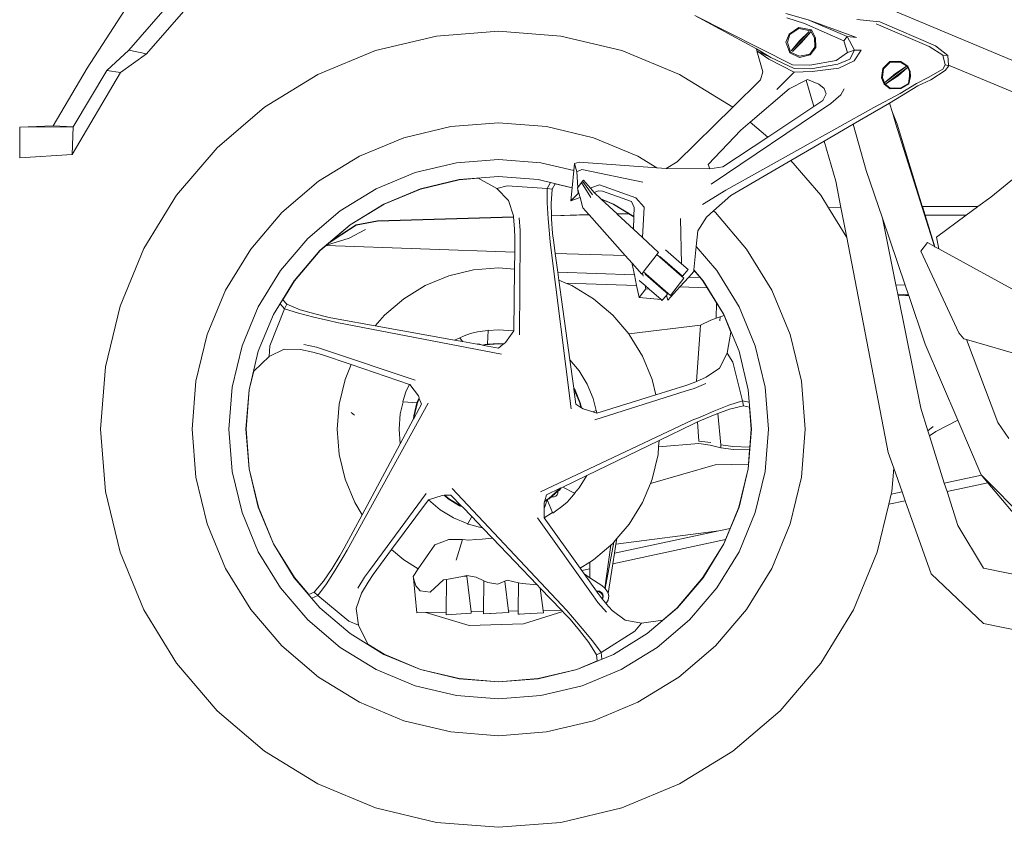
# Model space of a CAD drawing. Header units: inches. Extents: x 1987 to 3775, y 142 to 1299.
# Tile 3 of 50: x 2506 to 2536, y 352 to 376. Entities that reach past the tile are written whole.
import ezdxf

# ---------------------------------------------------------------- set-up
doc = ezdxf.new("R2010")
doc.units = ezdxf.units.IN
doc.header["$MEASUREMENT"] = 0
doc.layers.add('CAR', color=173, linetype='Continuous', lineweight=13)

# ---------------------------------------------------------------- blocks, each defined once
blk = doc.blocks.new('r')
at = {"layer": 'CAR'}
for p, q in [((-12.395, 22.876), (-9.469, 27.433)), ((-11.141, 23.42), (-7.644, 27.434)), ((-10.616, 23.309), (-7.123, 27.305)), ((11.818, 24.645), (16.786, 22.565)), ((5.907, 24.461), (8.849, 22.98)), ((5.907, 24.461), (7.764, 23.46)), ((9.328, 24.335), (8.648, 24.523)), ((9.219, 24.219), (8.681, 24.397)), ((10.505, 23.828), (9.328, 24.335)), ((10.779, 23.804), (9.328, 24.335)), ((11.481, 24.27), (10.794, 24.339)), ((8.751, 23.905), (9.04, 24.106)), ((8.778, 23.886), (9.048, 24.068)), ((9.04, 24.106), (9.422, 24.03)), ((9.048, 24.068), (9.04, 24.106)), ((9.048, 24.068), (9.392, 24.002)), ((10.402, 23.703), (9.219, 24.219)), ((12.972, 23.529), (11.379, 24.207)), ((13.164, 23.544), (11.481, 24.27)), ((-1.877, 23.844), (-3.707, 23.404)), ((0, 23.991), (-1.877, 23.844)), ((1.877, 23.844), (0, 23.991)), ((3.707, 23.404), (1.877, 23.844)), ((8.657, 23.658), (8.751, 23.905)), ((8.698, 23.661), (8.778, 23.886)), ((9.359, 23.985), (8.813, 23.402)), ((8.851, 23.374), (9.391, 23.959)), ((9.359, 23.985), (9.067, 23.703)), ((9.128, 23.644), (9.391, 23.959)), ((9.392, 24.002), (9.422, 24.03)), ((9.392, 24.002), (9.516, 23.785)), ((9.422, 24.03), (9.546, 23.794)), ((9.516, 23.785), (9.529, 23.505)), ((9.546, 23.794), (9.56, 23.494)), ((10.402, 23.703), (10.505, 23.828)), ((10.72, 23.418), (10.505, 23.828)), ((10.779, 23.804), (10.505, 23.828)), ((7.764, 23.46), (8.203, 23.2)), ((7.764, 23.46), (7.774, 23.399)), ((8.77, 23.337), (8.657, 23.658)), ((8.798, 23.358), (8.698, 23.661)), ((9.067, 23.703), (8.813, 23.402)), ((8.851, 23.374), (9.128, 23.644)), ((9.529, 23.505), (9.38, 23.302)), ((9.56, 23.494), (9.388, 23.273)), ((10.509, 23.352), (10.402, 23.703)), ((13.388, 23.265), (12.972, 23.529)), ((13.538, 23.259), (13.164, 23.544)), ((-11.804, 22.81), (-11.141, 23.42)), ((-11.397, 22.742), (-10.616, 23.309)), ((-10.616, 23.309), (-11.141, 23.42)), ((-3.707, 23.404), (-5.446, 22.684)), ((5.446, 22.684), (3.707, 23.404)), ((8.142, 23.145), (7.774, 23.399)), ((7.774, 23.399), (7.955, 22.766)), ((7.774, 23.399), (8.203, 23.2)), ((8.899, 22.756), (8.142, 23.145)), ((8.203, 23.2), (8.903, 22.87)), ((8.77, 23.337), (8.798, 23.358)), ((9.061, 23.195), (8.77, 23.337)), ((9.065, 23.235), (8.798, 23.358)), ((9.388, 23.273), (9.061, 23.195)), ((9.38, 23.302), (9.065, 23.235)), ((9.38, 23.302), (9.388, 23.273)), ((10.167, 23.102), (10.509, 23.352)), ((10.216, 22.996), (10.578, 23.143)), ((10.509, 23.352), (10.72, 23.418)), ((10.578, 23.143), (10.72, 23.418)), ((10.922, 23.418), (10.714, 23.099)), ((10.922, 23.418), (10.72, 23.418)), ((13.457, 22.972), (13.388, 23.265)), ((13.538, 23.259), (13.388, 23.265)), ((13.559, 22.964), (13.538, 23.259)), ((-12.395, 22.876), (-13.42, 21.135)), ((8.849, 22.98), (9.376, 22.966)), ((8.903, 22.87), (9.402, 22.859)), ((9.376, 22.966), (10.167, 23.102)), ((9.402, 22.859), (10.216, 22.996)), ((10.254, 22.871), (9.45, 22.771)), ((10.714, 23.099), (10.254, 22.871)), ((11.539, 22.585), (11.578, 22.861)), ((11.565, 22.597), (11.6, 22.852)), ((11.578, 22.861), (11.784, 23.074)), ((11.6, 22.852), (11.795, 23.06)), ((12.288, 22.932), (11.639, 22.44)), ((11.667, 22.407), (12.322, 22.891)), ((11.784, 23.074), (12.113, 23.072)), ((11.795, 23.06), (11.784, 23.074)), ((11.795, 23.06), (12.107, 23.054)), ((12.288, 22.932), (11.962, 22.715)), ((12.034, 22.649), (12.322, 22.891)), ((12.107, 23.054), (12.319, 22.929)), ((12.113, 23.072), (12.33, 22.938)), ((12.319, 22.929), (12.33, 22.938)), ((12.319, 22.929), (12.375, 22.771)), ((12.33, 22.938), (12.395, 22.777)), ((12.946, 22.592), (13.384, 22.847)), ((13.384, 22.847), (13.457, 22.972)), ((13.451, 22.807), (13.56, 22.947)), ((13.56, 22.947), (13.457, 22.972)), ((13.56, 22.947), (13.559, 22.964)), ((19.416, 20.512), (13.559, 22.964)), ((-12.85, 20.273), (-11.397, 22.742)), ((-12.818, 21.11), (-11.804, 22.81)), ((-11.397, 22.742), (-11.804, 22.81)), ((-5.446, 22.684), (-7.051, 21.7)), ((7.051, 21.7), (5.446, 22.684)), ((7.955, 22.766), (7.892, 22.527)), ((8.899, 22.756), (8.385, 22.229)), ((9.45, 22.771), (8.899, 22.756)), ((11.618, 22.395), (11.539, 22.585)), ((11.637, 22.406), (11.565, 22.597)), ((11.962, 22.715), (11.639, 22.44)), ((11.667, 22.407), (12.034, 22.649)), ((12.377, 22.634), (12.346, 22.418)), ((12.406, 22.625), (12.362, 22.402)), ((12.375, 22.771), (12.377, 22.634)), ((12.395, 22.777), (12.406, 22.625)), ((12.588, 22.41), (12.946, 22.592)), ((13.019, 22.521), (13.451, 22.807)), ((7.892, 22.527), (7.052, 21.699)), ((8.754, 22.248), (9.267, 22.511)), ((9.267, 22.511), (9.308, 22.532)), ((9.498, 21.724), (9.267, 22.511)), ((9.308, 22.532), (9.644, 22.396)), ((9.644, 22.396), (9.807, 22.263)), ((9.807, 22.263), (9.867, 22.103)), ((11.793, 22.249), (11.618, 22.395)), ((11.795, 22.276), (11.637, 22.406)), ((11.795, 22.276), (11.793, 22.249)), ((12.122, 22.263), (11.793, 22.249)), ((12.114, 22.284), (11.795, 22.276)), ((12.099, 22.11), (12.588, 22.41)), ((12.346, 22.418), (12.114, 22.284)), ((12.362, 22.402), (12.122, 22.263)), ((12.142, 22.038), (12.635, 22.339)), ((12.346, 22.418), (12.362, 22.402)), ((12.635, 22.339), (13.019, 22.521)), ((7.582, 21.247), (8.754, 22.248)), ((9.867, 22.103), (9.767, 21.904)), ((10.311, 22.074), (10.007, 21.814)), ((10.413, 22.249), (10.311, 22.074)), ((11.304, 21.686), (12.099, 22.11)), ((11.774, 21.823), (12.142, 22.038)), ((-7.051, 21.7), (-8.482, 20.478)), ((7.052, 21.699), (5.381, 20.051)), ((10.007, 21.814), (6.407, 19.383)), ((6.845, 19.201), (11.304, 21.686)), ((7.052, 21.699), (7.051, 21.7)), ((9.498, 21.724), (8.106, 20.799)), ((9.767, 21.904), (9.498, 21.724)), ((10.684, 21.189), (11.774, 21.823)), ((11.774, 21.823), (11.862, 21.54)), ((11.862, 21.54), (12.003, 21.184)), ((11.862, 21.54), (11.971, 21.184)), ((-14.427, 21.091), (-14.432, 20.177)), ((-13.42, 21.135), (-14.427, 21.095)), ((-12.818, 21.11), (-14.427, 21.095)), ((-14.427, 21.091), (-14.427, 21.095)), ((-13.42, 21.135), (-12.818, 21.11)), ((-12.85, 20.273), (-12.818, 21.11)), ((-2.854, 20.779), (-1.445, 21.117)), ((-1.445, 21.117), (0, 21.231)), ((0, 21.231), (1.445, 21.117)), ((1.445, 21.117), (2.854, 20.779)), ((7.296, 21.004), (7.582, 21.247)), ((8.106, 20.799), (7.582, 21.247)), ((9.805, 20.677), (10.684, 21.189)), ((10.684, 21.189), (11.075, 19.787)), ((11.971, 21.184), (13.13, 17.502)), ((12.003, 21.184), (12.765, 18.716)), ((-4.193, 20.224), (-2.854, 20.779)), ((2.854, 20.779), (4.193, 20.224)), ((6.314, 19.973), (7.296, 21.004)), ((8.106, 20.799), (6.752, 19.898)), ((-8.482, 20.478), (-9.705, 19.047)), ((8.808, 20.096), (9.805, 20.677)), ((10.157, 19.475), (9.805, 20.677)), ((-14.432, 20.177), (-12.85, 20.273)), ((-14.432, 20.177), (-14.432, 20.175)), ((-5.428, 19.467), (-4.193, 20.224)), ((4.193, 20.224), (4.765, 19.874)), ((-1.272, 20.025), (-2.512, 19.727)), ((0, 20.125), (-1.272, 20.025)), ((1.272, 20.025), (0, 20.125)), ((2.261, 19.787), (1.272, 20.025)), ((2.28, 20), (2.261, 19.787)), ((2.427, 20.042), (2.28, 20)), ((2.28, 20), (2.353, 19.755)), ((4.765, 19.874), (2.427, 20.042)), ((5.381, 20.051), (5.049, 19.853)), ((6.359, 19.841), (6.314, 19.973)), ((6.752, 19.898), (6.359, 19.841)), ((6.998, 19.041), (8.808, 20.096)), ((9.705, 19.047), (8.808, 20.096)), ((-2.512, 19.727), (-3.691, 19.239)), ((-1.191, 19.517), (0, 19.611)), ((0, 19.611), (1.191, 19.517)), ((2.261, 19.787), (2.214, 19.271)), ((2.509, 19.819), (2.353, 19.755)), ((2.353, 19.755), (2.383, 19.281)), ((4.344, 19.441), (2.509, 19.819)), ((5.049, 19.853), (4.765, 19.874)), ((6.359, 19.841), (5.049, 19.853)), ((11.075, 19.787), (11.561, 18.357)), ((14.829, 18.993), (15.598, 19.61)), ((-6.53, 18.526), (-5.428, 19.467)), ((-2.353, 19.238), (-1.191, 19.517)), ((-2.352, 19.233), (-1.19, 19.512)), ((-1.19, 19.512), (-0.62, 19.557)), ((-0.62, 19.557), (-0.051, 19.254)), ((0.257, 19.33), (-0.051, 19.254)), ((1.457, 19.252), (0.257, 19.33)), ((1.191, 19.517), (2.214, 19.271)), ((1.562, 19.427), (1.457, 19.252)), ((1.61, 19.232), (1.702, 19.389)), ((1.7, 19.389), (1.702, 19.389)), ((1.702, 19.389), (2.214, 19.266)), ((2.499, 19.43), (2.383, 19.281)), ((2.529, 19.467), (2.499, 19.43)), ((2.775, 18.982), (2.499, 19.43)), ((2.529, 19.467), (2.555, 19.501)), ((2.832, 19.055), (2.529, 19.467)), ((2.764, 19.259), (2.555, 19.501)), ((2.807, 19.279), (3.035, 19.357)), ((3.035, 19.357), (4.133, 18.968)), ((10.311, 18.679), (10.157, 19.475)), ((-9.705, 19.047), (-10.688, 17.442)), ((-3.691, 19.239), (-4.778, 18.572)), ((-3.457, 18.781), (-2.353, 19.238)), ((-3.455, 18.776), (-2.352, 19.233)), ((-0.051, 19.254), (0.301, 18.89)), ((1.457, 19.252), (1.457, 18.816)), ((1.61, 19.232), (1.457, 19.252)), ((1.578, 18.796), (1.61, 19.232)), ((2.214, 19.266), (2.179, 18.878)), ((2.179, 18.878), (2.395, 19.094)), ((2.214, 19.271), (2.214, 19.266)), ((2.374, 19.269), (2.383, 19.281)), ((2.374, 19.269), (2.387, 19.221)), ((2.387, 19.221), (2.395, 19.094)), ((2.387, 19.221), (2.418, 19.104)), ((2.395, 19.094), (2.418, 19.104)), ((2.418, 19.104), (2.452, 18.977)), ((2.764, 19.259), (2.807, 19.279)), ((2.875, 19.13), (2.764, 19.259)), ((2.875, 19.13), (3.011, 19.179)), ((2.883, 19.121), (2.875, 19.13)), ((3.081, 18.936), (2.883, 19.121)), ((3.011, 19.179), (3.125, 19.169)), ((3.125, 19.169), (3.998, 18.857)), ((6.14, 18.768), (6.845, 19.201)), ((6.473, 18.574), (6.998, 19.041)), ((9.937, 18.668), (9.705, 19.047)), ((14.829, 18.993), (14.437, 18.703)), ((-4.476, 18.156), (-3.457, 18.781)), ((-4.473, 18.152), (-3.455, 18.776)), ((0.301, 18.89), (0.442, 18.421)), ((1.457, 18.816), (1.49, 18.333)), ((1.591, 18.429), (1.578, 18.796)), ((2.179, 18.878), (2.452, 18.977)), ((2.452, 18.977), (2.533, 18.671)), ((3.081, 18.936), (3.457, 18.781)), ((3.092, 18.926), (3.081, 18.936)), ((3.092, 18.926), (3.455, 18.776)), ((3.567, 18.485), (3.092, 18.926)), ((3.455, 18.776), (3.913, 18.495)), ((3.457, 18.781), (4.071, 18.404)), ((3.998, 18.857), (4.081, 18.681)), ((4.133, 18.968), (4.381, 18.691)), ((4.381, 18.691), (4.333, 17.774)), ((12.765, 18.716), (14.437, 18.703)), ((12.765, 18.716), (12.767, 18.71)), ((12.767, 18.71), (14.428, 18.697)), ((12.767, 18.71), (12.848, 18.445)), ((14.428, 18.697), (14.087, 18.445)), ((14.437, 18.703), (14.428, 18.697)), ((-7.471, 17.424), (-6.53, 18.526)), ((-4.778, 18.572), (-5.748, 17.744)), ((-3.65, 18.278), (0.444, 18.396)), ((0.442, 18.421), (0.444, 18.396)), ((0.444, 18.396), (0.445, 18.388)), ((1.591, 18.429), (2.72, 18.461)), ((1.591, 18.421), (2.726, 18.453)), ((1.591, 18.421), (1.591, 18.429)), ((1.594, 18.336), (1.591, 18.421)), ((2.533, 18.671), (2.72, 18.461)), ((2.72, 18.461), (2.726, 18.453)), ((2.726, 18.453), (3.81, 17.234)), ((3.567, 18.485), (3.913, 18.495)), ((3.575, 18.478), (3.567, 18.485)), ((3.575, 18.478), (3.925, 18.488)), ((4.058, 18.029), (3.575, 18.478)), ((3.913, 18.495), (3.925, 18.488)), ((3.925, 18.488), (4.071, 18.398)), ((4.071, 18.398), (4.058, 18.029)), ((4.081, 18.681), (4.071, 18.404)), ((4.071, 18.404), (4.071, 18.398)), ((6.267, 18.39), (6.473, 18.574)), ((6.473, 18.574), (6.53, 18.526)), ((6.53, 18.526), (7.471, 17.424)), ((9.937, 18.668), (10.311, 18.679)), ((9.941, 18.662), (9.937, 18.668)), ((9.941, 18.662), (10.312, 18.672)), ((10.486, 17.771), (9.941, 18.662)), ((10.312, 18.672), (10.311, 18.679)), ((10.486, 17.771), (10.312, 18.672)), ((12.848, 18.445), (14.087, 18.445)), ((12.848, 18.445), (13.141, 17.496)), ((14.087, 18.445), (13.194, 17.786)), ((-5.385, 17.38), (-4.476, 18.156)), ((-5.068, 17.644), (-4.473, 18.152)), ((-4.73, 17.872), (-4.295, 18.156)), ((-4.729, 17.866), (-4.295, 18.145)), ((-4.295, 18.156), (-3.65, 18.278)), ((-4.295, 18.145), (-3.653, 18.269)), ((-3.653, 18.269), (0.445, 18.388)), ((0.445, 18.388), (0.477, 18.033)), ((0.651, 17.982), (0.615, 18.364)), ((1.49, 18.333), (1.529, 17.884)), ((1.626, 17.891), (1.594, 18.336)), ((5.51, 16.98), (5.481, 18.343)), ((6.004, 17.969), (6.267, 18.39)), ((11.967, 16.344), (11.561, 18.357)), ((11.561, 18.357), (12.249, 16.333)), ((-5.118, 17.601), (-4.729, 17.866)), ((-5.068, 17.644), (-4.73, 17.872)), ((-4.507, 17.752), (-4.008, 18.009)), ((0.477, 18.033), (0.489, 17.763)), ((0.651, 17.728), (0.651, 17.982)), ((1.529, 17.884), (1.548, 17.628)), ((1.659, 17.625), (1.626, 17.891)), ((4.333, 17.774), (4.058, 18.029)), ((5.956, 17.501), (6.004, 17.969)), ((-5.748, 17.744), (-6.577, 16.774)), ((-5.381, 17.377), (-5.195, 17.535)), ((-5.195, 17.535), (-5.184, 17.545)), ((0.484, 17.33), (-5.195, 17.535)), ((-5.184, 17.545), (-4.507, 17.752)), ((-5.184, 17.545), (-5.118, 17.601)), ((-5.118, 17.601), (-5.068, 17.644)), ((0.489, 17.763), (0.484, 17.33)), ((0.628, 14.843), (0.651, 17.728)), ((1.548, 17.628), (2.182, 12.612)), ((1.704, 17.294), (1.659, 17.625)), ((4.817, 17.324), (4.333, 17.774)), ((11.737, 11.294), (10.486, 17.771)), ((12.917, 17.619), (12.719, 17.366)), ((13.13, 17.502), (12.917, 17.619)), ((13.265, 17.428), (13.194, 17.786)), ((-10.688, 17.442), (-11.409, 15.703)), ((-8.228, 16.188), (-7.471, 17.424)), ((-6.161, 16.472), (-5.385, 17.38)), ((-6.156, 16.469), (-5.381, 17.377)), ((0.484, 17.33), (0.478, 16.819)), ((3.81, 17.234), (1.704, 17.294)), ((1.781, 16.731), (1.704, 17.294)), ((3.81, 17.234), (4.022, 16.996)), ((4.384, 16.768), (4.743, 17.229)), ((4.743, 17.229), (4.768, 17.26)), ((4.768, 17.26), (4.798, 17.299)), ((4.768, 17.26), (5.439, 16.669)), ((4.798, 17.299), (4.817, 17.324)), ((5.03, 17.4), (5.51, 16.98)), ((5.883, 16.796), (5.956, 17.501)), ((6.577, 16.774), (5.956, 17.501)), ((7.471, 17.424), (8.228, 16.188)), ((12.719, 17.366), (13.867, 14.896)), ((13.141, 17.496), (13.13, 17.502)), ((13.265, 17.428), (13.141, 17.496)), ((15.77, 16.06), (13.265, 17.428)), ((4.022, 16.996), (4.021, 16.969)), ((4.021, 16.969), (4.089, 16.643)), ((4.022, 16.996), (4.309, 16.672)), ((4.858, 17.205), (5.452, 16.684)), ((5.51, 16.98), (5.71, 16.805)), ((-6.577, 16.774), (-7.243, 15.686)), ((-1.505, 16.619), (-2.21, 16.327)), ((-0.763, 16.797), (-1.505, 16.619)), ((-0.002, 16.857), (-0.763, 16.797)), ((0.478, 16.819), (-0.002, 16.857)), ((0.478, 16.819), (0.456, 14.961)), ((4.089, 16.643), (1.781, 16.731)), ((1.815, 16.489), (1.781, 16.731)), ((4.089, 16.643), (4.155, 16.329)), ((4.309, 16.672), (4.333, 16.703)), ((4.333, 16.703), (4.364, 16.742)), ((4.333, 16.703), (4.354, 16.603)), ((4.384, 16.768), (4.364, 16.742)), ((5.015, 16.169), (4.364, 16.742)), ((4.413, 16.67), (4.98, 16.172)), ((5.439, 16.669), (5.452, 16.684)), ((5.439, 16.669), (5.58, 16.545)), ((5.452, 16.684), (5.538, 16.609)), ((5.71, 16.805), (5.538, 16.609)), ((5.726, 16.581), (5.878, 16.748)), ((5.878, 16.748), (5.882, 16.789)), ((5.882, 16.789), (5.883, 16.796)), ((5.882, 16.789), (6.071, 16.568)), ((5.883, 16.796), (6.16, 16.472)), ((7.243, 15.686), (6.577, 16.774)), ((-6.785, 15.453), (-6.161, 16.472)), ((-6.506, 15.899), (-6.156, 16.469)), ((-2.21, 16.327), (-2.861, 15.928)), ((2.028, 16.401), (1.815, 16.489)), ((2.145, 14.084), (1.815, 16.489)), ((4.155, 16.329), (2.028, 16.401)), ((2.206, 16.327), (2.028, 16.401)), ((2.857, 15.928), (2.206, 16.327)), ((4.155, 16.329), (4.232, 15.963)), ((4.237, 16.478), (4.415, 16.322)), ((4.415, 16.322), (4.435, 16.23)), ((4.415, 16.322), (4.532, 16.22)), ((5.176, 16.027), (5.58, 16.545)), ((5.456, 16.284), (5.726, 16.581)), ((6.071, 16.568), (5.726, 16.581)), ((6.071, 16.568), (6.156, 16.469)), ((6.156, 16.469), (6.287, 16.256)), ((6.16, 16.472), (6.785, 15.453)), ((12.249, 16.333), (11.967, 16.344)), ((12.024, 16.061), (11.967, 16.344)), ((12.249, 16.333), (12.345, 16.05)), ((-8.783, 14.849), (-8.228, 16.188)), ((4.232, 15.963), (4.435, 16.23)), ((4.435, 16.23), (4.532, 16.22)), ((4.532, 16.22), (4.892, 15.903)), ((5.054, 16.03), (4.921, 15.878)), ((4.98, 16.172), (5.015, 16.169)), ((5.027, 16.132), (4.98, 16.172)), ((5.017, 16.166), (5.015, 16.169)), ((5.027, 16.132), (5.017, 16.166)), ((5.176, 16.027), (5.017, 16.166)), ((5.027, 16.132), (5.092, 16.074)), ((5.092, 16.074), (5.054, 16.03)), ((5.093, 15.885), (5.054, 16.03)), ((5.093, 15.885), (5.456, 16.284)), ((6.287, 16.256), (5.456, 16.284)), ((6.287, 16.256), (6.566, 15.801)), ((8.228, 16.188), (8.783, 14.849)), ((12.345, 16.05), (12.024, 16.061)), ((12.033, 16.02), (12.024, 16.061)), ((12.033, 16.02), (12.261, 16.023)), ((12.261, 16.023), (12.354, 16.022)), ((12.345, 16.05), (12.354, 16.022)), ((12.354, 16.022), (12.851, 14.56)), ((-6.585, 15.777), (-6.451, 15.623)), ((-6.507, 15.897), (-6.506, 15.899)), ((-6.385, 15.763), (-6.506, 15.899)), ((-6.385, 15.763), (-6.451, 15.623)), ((-5.98, 15.597), (-6.385, 15.763)), ((-2.861, 15.928), (-3.442, 15.432)), ((3.438, 15.432), (2.857, 15.928)), ((4.232, 15.963), (4.892, 15.903)), ((4.921, 15.878), (4.892, 15.903)), ((6.566, 15.801), (6.551, 15.338)), ((6.566, 15.801), (6.78, 15.45)), ((12.716, 12.635), (12.033, 16.02)), ((-11.409, 15.703), (-11.848, 13.872)), ((-7.243, 15.686), (-7.731, 14.508)), ((-7.242, 14.349), (-6.785, 15.453)), ((-6.451, 15.623), (-6.896, 14.506)), ((-6.451, 15.623), (-6.036, 15.489)), ((-6.036, 15.489), (-5.567, 15.37)), ((-5.537, 15.471), (-5.98, 15.597)), ((-5.105, 15.364), (-5.537, 15.471)), ((-3.442, 15.432), (-3.717, 15.11)), ((3.922, 14.865), (3.438, 15.432)), ((6.78, 15.45), (6.792, 15.422)), ((6.785, 15.453), (7.242, 14.349)), ((7.731, 14.508), (7.243, 15.686)), ((-5.567, 15.37), (-5.128, 15.269)), ((-5.128, 15.269), (-4.879, 15.208)), ((-4.841, 15.312), (-5.105, 15.364)), ((-4.879, 15.208), (0.087, 14.261)), ((-3.717, 15.11), (-4.841, 15.312)), ((6.079, 15.127), (6.395, 15.28)), ((6.395, 15.28), (6.551, 15.338)), ((6.551, 15.338), (6.67, 15.382)), ((6.67, 15.382), (6.66, 15.262)), ((6.67, 15.382), (6.792, 15.422)), ((6.792, 15.422), (7, 14.921)), ((-9.121, 13.44), (-8.783, 14.849)), ((-1.326, 14.681), (-3.717, 15.11)), ((-1.039, 14.809), (-0.851, 14.885)), ((-0.851, 14.885), (-0.64, 14.931)), ((-0.64, 14.931), (-0.409, 14.965)), ((-0.409, 14.965), (-0.312, 14.985)), ((-0.313, 14.968), (-0.34, 14.57)), ((-0.313, 14.968), (-0.002, 14.992)), ((-0.312, 14.985), (-0.313, 14.968)), ((-0.002, 14.992), (0.453, 14.957)), ((0.453, 14.957), (0.205, 14.606)), ((0.456, 14.961), (0.453, 14.957)), ((3.922, 14.865), (6.079, 15.127)), ((3.933, 14.852), (3.922, 14.865)), ((4.332, 14.201), (3.933, 14.852)), ((5.958, 13.437), (6.072, 14.989)), ((6.079, 15.127), (6.072, 14.989)), ((7, 14.921), (6.888, 14.287)), ((7, 14.921), (7.001, 14.917)), ((8.783, 14.849), (9.121, 13.44)), ((13.867, 14.896), (14.021, 14.718)), ((-5.492, 14.464), (-5.866, 14.548)), ((-1.326, 14.681), (-1.168, 14.746)), ((-1.091, 14.639), (-1.326, 14.681)), ((-1.172, 14.752), (-1.039, 14.809)), ((-1.168, 14.746), (-1.172, 14.752)), ((-1.091, 14.639), (-1.168, 14.746)), ((-0.649, 14.559), (-1.091, 14.639)), ((-0.624, 14.567), (-0.649, 14.559)), ((-0.52, 14.536), (-0.649, 14.559)), ((-0.568, 14.562), (-0.624, 14.567)), ((-0.52, 14.536), (-0.568, 14.562)), ((-0.406, 14.548), (-0.484, 14.53)), ((-0.335, 14.554), (-0.406, 14.548)), ((-0.404, 14.534), (-0.002, 14.566)), ((-0.34, 14.57), (-0.335, 14.554)), ((-0.002, 14.58), (-0.335, 14.554)), ((0.139, 14.555), (-0.003, 14.443)), ((0.156, 14.568), (-0.002, 14.58)), ((-0.002, 14.566), (0.139, 14.555)), ((0.156, 14.568), (0.139, 14.555)), ((0.205, 14.606), (0.156, 14.568)), ((12.851, 14.56), (13.831, 12.269)), ((14.021, 14.718), (14.1, 14.695)), ((14.1, 14.695), (15.043, 12.202)), ((14.1, 14.695), (16.141, 14.109)), ((-7.731, 14.508), (-8.029, 13.267)), ((-7.521, 13.187), (-7.242, 14.349)), ((-6.896, 14.506), (-6.919, 14.19)), ((-6.919, 14.19), (-6.464, 14.412)), ((-6.464, 14.412), (-5.974, 14.401)), ((-5.974, 14.401), (-5.595, 14.315)), ((-5.595, 14.315), (-5.334, 14.243)), ((-5.251, 14.386), (-5.492, 14.464)), ((-5.334, 14.243), (-4.444, 13.942)), ((-2.514, 13.472), (-5.251, 14.386)), ((-0.484, 14.53), (-0.52, 14.536)), ((-0.449, 14.523), (-0.484, 14.53)), ((-0.449, 14.523), (-0.404, 14.534)), ((-0.003, 14.443), (-0.449, 14.523)), ((6.888, 14.287), (6.651, 13.84)), ((7.055, 14.018), (6.888, 14.287)), ((7.242, 14.349), (7.521, 13.187)), ((8.029, 13.267), (7.731, 14.508)), ((-7.382, 13.742), (-6.919, 14.19)), ((2.145, 14.084), (2.425, 13.756)), ((2.261, 13.236), (2.145, 14.084)), ((4.624, 13.496), (4.332, 14.201)), ((7.352, 12.852), (7.055, 14.018)), ((-11.848, 13.872), (-11.996, 11.996)), ((-7.516, 13.186), (-7.382, 13.742)), ((-4.444, 13.942), (-4.628, 13.496)), ((-4.444, 13.942), (-2.685, 13.348)), ((2.425, 13.756), (2.67, 13.355)), ((6.651, 13.84), (6.248, 13.56)), ((-9.235, 11.996), (-9.121, 13.44)), ((-4.628, 13.496), (-4.806, 12.754)), ((2.67, 13.355), (2.851, 12.92)), ((4.736, 13.031), (4.624, 13.496)), ((5.89, 13.407), (5.637, 13.313)), ((5.958, 13.437), (5.89, 13.407)), ((5.895, 13.226), (6.247, 13.378)), ((6.248, 13.56), (5.958, 13.437)), ((9.121, 13.44), (9.235, 11.996)), ((-8.029, 13.267), (-8.129, 11.996)), ((-7.615, 11.996), (-7.521, 13.187)), ((-7.61, 11.996), (-7.516, 13.186)), ((-2.843, 12.959), (-2.784, 13.153)), ((-2.784, 13.153), (-2.686, 13.346)), ((-2.686, 13.346), (-2.685, 13.348)), ((-2.685, 13.348), (-2.68, 13.346)), ((-2.68, 13.346), (-2.42, 12.997)), ((2.303, 13.168), (2.261, 13.236)), ((2.266, 13.201), (2.261, 13.236)), ((2.266, 13.201), (2.29, 13.161)), ((2.327, 12.754), (2.266, 13.201)), ((2.29, 13.161), (2.445, 12.788)), ((2.459, 12.793), (2.303, 13.168)), ((2.902, 12.278), (5.653, 13.148)), ((5.637, 13.313), (4.736, 13.031)), ((5.653, 13.148), (5.895, 13.226)), ((7.521, 13.187), (7.615, 11.996)), ((8.129, 11.996), (8.029, 13.267)), ((-4.563, 8.348), (-2.127, 12.778)), ((-2.964, 12.463), (-2.878, 12.819)), ((-2.883, 12.82), (-2.843, 12.959)), ((-2.878, 12.819), (-2.883, 12.82)), ((-2.461, 12.795), (-2.878, 12.819)), ((-2.462, 12.793), (-2.557, 12.398)), ((-2.542, 12.396), (-2.448, 12.788)), ((-2.461, 12.795), (-2.462, 12.793)), ((-2.4, 12.943), (-2.461, 12.795)), ((-2.448, 12.788), (-2.392, 12.923)), ((-2.42, 12.997), (-2.4, 12.943)), ((-2.4, 12.943), (-2.392, 12.923)), ((-2.392, 12.923), (-2.329, 12.749)), ((2.445, 12.788), (2.477, 12.654)), ((2.495, 12.642), (2.459, 12.793)), ((2.851, 12.92), (2.936, 12.563)), ((4.736, 13.031), (2.962, 12.478)), ((7.352, 12.852), (6.937, 12.717)), ((7.381, 12.7), (7.352, 12.852)), ((7.55, 12.807), (7.352, 12.852)), ((-4.806, 12.754), (-4.866, 11.993)), ((-4.343, 12.423), (-4.444, 12.495)), ((-3.001, 11.993), (-2.964, 12.463)), ((-2.329, 12.749), (-2.546, 12.343)), ((2.477, 12.654), (2.327, 12.754)), ((2.495, 12.642), (2.477, 12.654)), ((2.546, 12.607), (2.495, 12.642)), ((2.834, 12.518), (2.546, 12.607)), ((2.834, 12.518), (2.936, 12.563)), ((2.957, 12.479), (2.834, 12.518)), ((2.936, 12.563), (2.941, 12.565)), ((2.941, 12.565), (2.957, 12.479)), ((2.962, 12.478), (2.957, 12.479)), ((6.488, 12.537), (6.073, 12.361)), ((6.937, 12.717), (6.488, 12.537)), ((6.523, 12.439), (6.603, 12.468)), ((6.603, 12.468), (6.956, 12.596)), ((6.603, 12.468), (6.69, 11.529)), ((6.956, 12.596), (7.381, 12.7)), ((7.381, 12.7), (7.557, 12.662)), ((7.557, 12.662), (7.61, 11.996)), ((12.933, 11.945), (12.716, 12.635)), ((-2.563, 12.311), (-2.966, 11.559)), ((-2.557, 12.398), (-2.563, 12.311)), ((-2.546, 12.343), (-2.563, 12.311)), ((-2.546, 12.343), (-2.542, 12.396)), ((5.835, 12.264), (1.261, 10.111)), ((6.073, 12.361), (5.835, 12.264)), ((5.867, 12.157), (5.988, 12.214)), ((5.988, 12.214), (6.11, 12.271)), ((5.988, 12.214), (6.033, 11.64)), ((6.11, 12.271), (6.523, 12.439)), ((13.831, 12.269), (13.176, 11.931)), ((13.831, 12.269), (14.536, 10.621)), ((15.043, 12.202), (15.37, 11.72)), ((-11.996, 11.996), (-11.848, 10.119)), ((-9.121, 10.551), (-9.235, 11.996)), ((-8.129, 11.996), (-8.029, 10.724)), ((-7.521, 10.805), (-7.615, 11.996)), ((-7.516, 10.805), (-7.61, 11.996)), ((-4.866, 11.993), (-4.806, 11.232)), ((-2.966, 11.559), (-3.001, 11.993)), ((4.836, 11.659), (5.867, 12.157)), ((7.615, 11.996), (7.521, 10.805)), ((7.61, 11.996), (7.567, 11.453)), ((8.029, 10.724), (8.129, 11.996)), ((9.235, 11.996), (9.121, 10.551)), ((12.933, 11.945), (13.097, 12.079)), ((12.98, 11.797), (12.933, 11.945)), ((13.176, 11.931), (12.98, 11.797)), ((2.652, 10.602), (4.836, 11.659)), ((4.82, 11.461), (4.836, 11.659)), ((6.392, 11.598), (6.033, 11.64)), ((13.428, 10.374), (12.98, 11.797)), ((-2.966, 11.559), (-4.113, 9.42)), ((4.802, 11.232), (4.82, 11.461)), ((6.035, 11.561), (4.82, 11.461)), ((6.374, 11.513), (6.035, 11.561)), ((6.693, 11.436), (6.374, 11.513)), ((6.693, 11.436), (6.69, 11.529)), ((7.057, 11.471), (6.69, 11.529)), ((7.071, 11.387), (6.693, 11.436)), ((7.567, 11.453), (7.057, 11.471)), ((7.561, 11.379), (7.071, 11.387)), ((7.561, 11.379), (7.527, 10.947)), ((7.567, 11.453), (7.561, 11.379)), ((11.904, 10.825), (11.737, 11.294)), ((-4.806, 11.232), (-4.628, 10.49)), ((4.624, 10.49), (4.802, 11.232)), ((-8.029, 10.724), (-7.731, 9.484)), ((-7.242, 9.643), (-7.521, 10.805)), ((-7.237, 9.644), (-7.516, 10.805)), ((4.571, 10.362), (6.523, 10.918)), ((6.523, 10.918), (7.527, 10.947)), ((7.516, 10.805), (7.237, 9.644)), ((7.521, 10.805), (7.242, 9.643)), ((7.527, 10.947), (7.516, 10.805)), ((7.731, 9.484), (8.029, 10.724)), ((11.848, 10.119), (11.904, 10.825)), ((12.159, 10.104), (11.904, 10.825)), ((-8.783, 9.142), (-9.121, 10.551)), ((-4.628, 10.49), (-4.336, 9.785)), ((1.931, 10.253), (2.652, 10.602)), ((2.652, 10.602), (2.425, 10.231)), ((4.571, 10.362), (4.624, 10.49)), ((9.121, 10.551), (8.783, 9.142)), ((13.428, 10.374), (14.545, 10.611)), ((14.536, 10.621), (15.966, 9.179)), ((14.545, 10.611), (14.536, 10.621)), ((14.739, 10.38), (14.545, 10.611)), ((-11.848, 10.119), (-11.409, 8.289)), ((2.059, 6.529), (-1.402, 10.214)), ((1.441, 10.016), (1.852, 10.215)), ((1.817, 10.175), (1.51, 9.912)), ((1.598, 9.969), (1.784, 10.127)), ((1.784, 10.127), (1.828, 10.164)), ((1.784, 10.073), (1.784, 10.127)), ((1.852, 10.215), (1.817, 10.175)), ((1.828, 10.164), (1.884, 10.231)), ((1.852, 10.215), (1.884, 10.231)), ((1.884, 10.231), (1.931, 10.253)), ((1.931, 10.253), (2.287, 10.07)), ((2.425, 10.231), (2.287, 10.07)), ((4.332, 9.785), (4.571, 10.362)), ((11.827, 10.034), (11.848, 10.119)), ((11.827, 10.034), (12.159, 10.104)), ((12.252, 9.842), (12.159, 10.104)), ((13.509, 10.114), (13.428, 10.374)), ((14.739, 10.38), (13.509, 10.114)), ((13.832, 9.09), (13.509, 10.114)), ((15.966, 8.926), (14.739, 10.38)), ((-2.181, 10.061), (-3.896, 7.74)), ((-3.225, 8.369), (-2.112, 9.864)), ((-2.112, 9.864), (-1.7, 10.003)), ((-1.764, 9.567), (-2.112, 9.864)), ((-1.7, 10.003), (-1.645, 10.005)), ((-1.645, 10.005), (-1.624, 10.006)), ((-1.645, 10.005), (-1.522, 9.901)), ((-1.624, 10.006), (-1.437, 10.013)), ((-1.514, 9.912), (-1.624, 10.006)), ((-1.522, 9.901), (-1.176, 9.689)), ((-1.169, 9.701), (-1.514, 9.912)), ((-1.437, 10.013), (-1.116, 9.679)), ((1.369, 9.763), (1.385, 9.819)), ((1.461, 9.86), (1.371, 9.611)), ((1.385, 9.819), (1.458, 9.863)), ((1.385, 9.819), (1.391, 9.839)), ((1.391, 9.839), (1.441, 10.016)), ((1.51, 9.912), (1.391, 9.839)), ((1.458, 9.863), (1.519, 9.901)), ((1.461, 9.86), (1.458, 9.863)), ((1.47, 9.851), (1.461, 9.86)), ((1.626, 9.485), (1.47, 9.851)), ((1.519, 9.901), (1.598, 9.969)), ((1.598, 9.969), (1.613, 9.962)), ((1.613, 9.962), (1.669, 9.962)), ((1.669, 9.962), (1.721, 9.982)), ((1.721, 9.982), (1.761, 10.022)), ((1.761, 10.022), (1.784, 10.073)), ((2.068, 9.802), (1.9, 9.665)), ((2.201, 9.955), (2.068, 9.802)), ((2.294, 10.066), (2.201, 9.955)), ((2.287, 10.07), (2.294, 10.066)), ((11.756, 9.735), (11.827, 10.034)), ((12.252, 9.842), (11.756, 9.735)), ((13.036, 7.633), (12.252, 9.842)), ((-6.785, 8.539), (-7.242, 9.643)), ((-6.78, 8.541), (-7.237, 9.644)), ((-4.336, 9.785), (-4.113, 9.42)), ((-1.363, 9.321), (-1.764, 9.567)), ((-1.176, 9.689), (-1.091, 9.653)), ((-1.116, 9.679), (-1.169, 9.701)), ((-1.116, 9.679), (-1.091, 9.653)), ((-1.091, 9.653), (-0.813, 9.364)), ((1.371, 9.611), (1.369, 9.763)), ((1.374, 9.33), (1.371, 9.611)), ((1.71, 9.529), (1.633, 9.469)), ((1.9, 9.665), (1.71, 9.529)), ((3.933, 9.134), (4.332, 9.785)), ((7.242, 9.643), (6.785, 8.539)), ((7.237, 9.644), (6.971, 9.002)), ((11.409, 8.289), (11.756, 9.735)), ((-7.731, 9.484), (-7.243, 8.305)), ((-4.113, 9.42), (-4.651, 8.416)), ((-0.931, 9.142), (-1.363, 9.321)), ((-0.931, 9.142), (-0.813, 9.364)), ((-0.813, 9.364), (-0.486, 9.023)), ((1.166, 9.323), (2.843, 6.975)), ((1.626, 9.485), (1.374, 9.33)), ((1.374, 9.328), (1.374, 9.33)), ((2.451, 7.809), (1.374, 9.328)), ((1.633, 9.469), (1.626, 9.485)), ((7.243, 8.305), (7.731, 9.484)), ((-8.228, 7.803), (-8.783, 9.142)), ((-0.935, 9.134), (-0.931, 9.142)), ((-0.839, 9.112), (-0.935, 9.134)), ((-0.614, 9.05), (-0.839, 9.112)), ((-0.486, 9.023), (-0.614, 9.05)), ((-0.486, 9.023), (-0.187, 8.711)), ((3.491, 8.263), (6.637, 8.931)), ((6.637, 8.931), (3.535, 8.535)), ((3.562, 8.699), (3.933, 9.134)), ((6.637, 8.931), (6.971, 9.002)), ((6.971, 9.002), (6.834, 8.67)), ((8.783, 9.142), (8.228, 7.803)), ((14.613, 7.805), (13.832, 9.09)), ((-1.506, 8.674), (-1.925, 8.51)), ((-1.091, 8.67), (-1.506, 8.674)), ((-1.282, 8.046), (-1.091, 8.67)), ((-0.902, 8.649), (-1.091, 8.67)), ((-0.902, 8.649), (-0.688, 8.676)), ((-0.496, 8.685), (-0.688, 8.676)), ((-0.496, 8.685), (-0.195, 8.712)), ((-0.187, 8.711), (-0.195, 8.712)), ((-0.187, 8.711), (1.157, 7.311)), ((6.834, 8.67), (3.438, 7.936)), ((3.468, 8.589), (3.562, 8.699)), ((3.562, 8.699), (3.535, 8.535)), ((6.834, 8.67), (6.78, 8.541)), ((-6.161, 7.52), (-6.785, 8.539)), ((-6.156, 7.523), (-6.78, 8.541)), ((-4.651, 8.416), (-4.781, 8.181)), ((-4.698, 8.13), (-4.563, 8.348)), ((-3.786, 7.617), (-3.225, 8.369)), ((-3.225, 8.369), (-2.861, 8.058)), ((-1.925, 8.51), (-2.421, 7.788)), ((2.857, 8.058), (3.375, 8.5)), ((3.195, 7.209), (3.375, 8.5)), ((3.199, 7.205), (3.379, 8.503)), ((3.208, 7.196), (3.468, 8.589)), ((3.375, 8.5), (3.379, 8.503)), ((3.379, 8.503), (3.438, 8.553)), ((3.438, 8.553), (3.468, 8.589)), ((3.535, 8.535), (3.491, 8.263)), ((6.78, 8.541), (6.156, 7.523)), ((6.785, 8.539), (6.16, 7.52)), ((-11.409, 8.289), (-10.688, 6.55)), ((-7.243, 8.305), (-6.577, 7.218)), ((-4.781, 8.181), (-5.016, 7.803)), ((-4.93, 7.744), (-4.698, 8.13)), ((-2.861, 8.058), (-2.421, 7.788)), ((2.747, 7.99), (2.857, 8.058)), ((3.491, 8.263), (3.438, 7.936)), ((6.577, 7.218), (7.243, 8.305)), ((10.688, 6.55), (11.409, 8.289)), ((-7.471, 6.568), (-8.228, 7.803)), ((-5.016, 7.803), (-5.274, 7.421)), ((-5.187, 7.334), (-4.93, 7.744)), ((-3.896, 7.74), (-4.045, 7.535)), ((-2.421, 7.788), (-2.576, 7.562)), ((2.451, 7.809), (2.747, 7.99)), ((2.504, 7.734), (2.451, 7.809)), ((2.749, 7.787), (2.504, 7.734)), ((2.575, 7.634), (2.504, 7.734)), ((2.749, 7.787), (2.747, 7.99)), ((2.752, 7.518), (2.749, 7.787)), ((3.438, 7.936), (3.295, 7.05)), ((8.228, 7.803), (7.471, 6.568)), ((19.287, 6.852), (14.613, 7.805)), ((-5.385, 6.611), (-6.161, 7.52)), ((-5.722, 7.014), (-6.156, 7.523)), ((-5.274, 7.421), (-5.556, 7.087)), ((-4.045, 7.535), (-4.241, 7.205)), ((-3.935, 7.391), (-3.786, 7.617)), ((-2.576, 7.562), (-2.563, 7.511)), ((-2.466, 6.464), (-2.563, 7.511)), ((-2.563, 7.511), (-2.5, 7.276)), ((-2.065, 7.086), (-1.663, 7.454)), ((-1.663, 7.454), (-1.574, 7.47)), ((-1.581, 6.481), (-1.574, 7.47)), ((-1.574, 7.47), (-1.09, 7.561)), ((-1.09, 7.561), (-0.962, 7.584)), ((-0.964, 7.568), (-1.09, 7.561)), ((-0.831, 6.495), (-0.964, 7.568)), ((-0.962, 7.584), (-0.68, 7.539)), ((-0.68, 7.539), (-0.447, 7.431)), ((-0.454, 6.502), (-0.447, 7.431)), ((-0.447, 7.431), (-0.326, 7.375)), ((-0.026, 7.326), (0.185, 7.42)), ((0.185, 7.42), (0.253, 7.451)), ((0.297, 6.515), (0.185, 7.42)), ((0.253, 7.451), (0.598, 7.369)), ((2.575, 7.634), (2.752, 7.518)), ((2.944, 7.113), (2.575, 7.634)), ((2.752, 7.518), (3.106, 7.286)), ((6.156, 7.523), (5.381, 6.615)), ((6.16, 7.52), (5.384, 6.611)), ((14.613, 6.144), (13.036, 7.633)), ((-6.577, 7.218), (-5.748, 6.248)), ((-5.444, 6.981), (-5.187, 7.334)), ((-4.134, 7.057), (-3.935, 7.391)), ((-2.5, 7.276), (-2.363, 7.124)), ((-2.363, 7.124), (-2.065, 7.086)), ((-0.326, 7.375), (-0.026, 7.326)), ((0.592, 6.521), (0.598, 7.369)), ((0.598, 7.369), (0.704, 7.343)), ((0.704, 7.343), (1.157, 7.311)), ((1.157, 7.311), (1.254, 7.209)), ((1.338, 6.535), (1.254, 7.209)), ((1.254, 7.209), (1.892, 6.545)), ((2.973, 7.12), (2.944, 7.113)), ((3.038, 7.111), (2.973, 7.12)), ((3.106, 7.286), (3.195, 7.209)), ((3.195, 7.209), (3.199, 7.205)), ((3.199, 7.205), (3.205, 7.2)), ((3.205, 7.2), (3.208, 7.196)), ((3.208, 7.196), (3.283, 7.097)), ((5.748, 6.248), (6.577, 7.218)), ((-5.556, 7.087), (-5.722, 7.014)), ((-5.721, 7.013), (-5.722, 7.014)), ((-5.631, 6.901), (-5.444, 6.981)), ((-5.556, 7.087), (-5.444, 6.981)), ((-5.444, 6.981), (-4.519, 6.212)), ((-4.296, 6.594), (-4.134, 7.057)), ((2.843, 6.975), (2.992, 6.77)), ((2.956, 7.096), (2.944, 7.113)), ((2.956, 7.096), (2.986, 7.101)), ((2.995, 7.042), (2.956, 7.096)), ((2.986, 7.101), (3.043, 7.089)), ((3.119, 6.886), (2.995, 7.042)), ((3.095, 7.078), (3.038, 7.111)), ((3.043, 7.089), (3.092, 7.055)), ((3.092, 7.055), (3.124, 7.005)), ((3.135, 7.025), (3.095, 7.078)), ((3.121, 6.889), (3.119, 6.886)), ((3.128, 6.874), (3.119, 6.886)), ((3.134, 6.947), (3.121, 6.889)), ((3.124, 7.005), (3.134, 6.947)), ((3.128, 6.874), (3.142, 6.897)), ((3.163, 6.83), (3.128, 6.874)), ((3.151, 6.962), (3.135, 7.025)), ((3.142, 6.897), (3.151, 6.962)), ((3.239, 6.743), (3.163, 6.83)), ((3.297, 6.842), (3.248, 6.759)), ((3.283, 7.097), (3.295, 7.05)), ((3.295, 7.05), (3.315, 6.971)), ((3.315, 6.971), (3.297, 6.842)), ((-10.688, 6.55), (-9.705, 4.945)), ((-6.53, 5.466), (-7.471, 6.568)), ((-4.476, 5.835), (-5.385, 6.611)), ((-4.225, 6.093), (-4.296, 6.594)), ((1.338, 6.535), (1.892, 6.545)), ((1.347, 6.463), (1.338, 6.535)), ((1.892, 6.545), (1.935, 6.499)), ((2.225, 6.333), (2.059, 6.529)), ((2.992, 6.77), (3.246, 6.482)), ((3.248, 6.759), (3.239, 6.743)), ((3.244, 6.737), (3.239, 6.743)), ((3.248, 6.759), (3.244, 6.737)), ((3.419, 6.537), (3.244, 6.737)), ((3.809, 6.24), (3.419, 6.537)), ((5.384, 6.611), (4.476, 5.835)), ((5.381, 6.615), (4.945, 6.242)), ((7.471, 6.568), (6.53, 5.466)), ((9.705, 4.945), (10.688, 6.55)), ((-5.748, 6.248), (-4.778, 5.419)), ((-2.466, 6.464), (-2.192, 6.469)), ((-2.192, 6.469), (-1.581, 6.481)), ((-0.891, 6.085), (-2.192, 6.469)), ((-1.581, 6.404), (-1.581, 6.481)), ((-0.825, 6.448), (-1.581, 6.404)), ((-1.5, 6.409), (-1.581, 6.404)), ((-0.831, 6.495), (-0.454, 6.502)), ((-0.825, 6.448), (-0.831, 6.495)), ((-0.454, 6.432), (-0.454, 6.502)), ((0.302, 6.477), (-0.454, 6.432)), ((-0.243, 6.445), (-0.454, 6.432)), ((0.297, 6.515), (0.592, 6.521)), ((0.302, 6.477), (0.297, 6.515)), ((0.591, 6.419), (0.592, 6.521)), ((1.347, 6.463), (0.591, 6.419)), ((0.632, 6.421), (0.591, 6.419)), ((0.749, 6.136), (1.935, 6.499)), ((1.935, 6.499), (1.967, 6.466)), ((1.967, 6.466), (2.15, 6.269)), ((2.15, 6.269), (2.437, 5.929)), ((2.52, 5.993), (2.225, 6.333)), ((4.308, 6.153), (3.809, 6.24)), ((4.945, 6.242), (4.308, 6.153)), ((4.778, 5.419), (5.748, 6.248)), ((4.945, 6.242), (4.941, 6.239)), ((-4.519, 6.212), (-4.225, 6.093)), ((-3.943, 5.515), (-4.225, 6.093)), ((-0.891, 6.085), (0.749, 6.136)), ((2.83, 5.621), (2.52, 5.993)), ((4.104, 5.911), (4.308, 6.153)), ((19.287, 5.192), (14.613, 6.144)), ((-3.457, 5.211), (-4.476, 5.835)), ((2.437, 5.929), (2.721, 5.566)), ((3.087, 5.268), (4.104, 5.911)), ((4.476, 5.835), (3.457, 5.211)), ((-5.428, 4.525), (-6.53, 5.466)), ((-4.778, 5.419), (-3.691, 4.753)), ((-3.943, 5.515), (-3.947, 5.517)), ((-3.455, 5.215), (-3.943, 5.515)), ((2.721, 5.566), (2.951, 5.194)), ((3.087, 5.268), (2.83, 5.621)), ((3.691, 4.753), (4.778, 5.419)), ((6.53, 5.466), (5.428, 4.525)), ((-2.353, 4.754), (-3.457, 5.211)), ((-2.352, 4.759), (-3.455, 5.215)), ((3.457, 5.211), (2.353, 4.754)), ((2.951, 5.194), (3.087, 5.268)), ((2.951, 5.194), (2.969, 5.014)), ((3.105, 5.066), (3.087, 5.268)), ((-9.705, 4.945), (-8.482, 3.513)), ((-3.691, 4.753), (-2.512, 4.264)), ((-1.191, 4.475), (-2.353, 4.754)), ((-1.19, 4.48), (-2.352, 4.759)), ((2.352, 4.759), (1.19, 4.48)), ((2.353, 4.754), (1.191, 4.475)), ((2.969, 5.014), (2.352, 4.759)), ((2.512, 4.264), (3.691, 4.753)), ((8.482, 3.513), (9.705, 4.945)), ((-4.193, 3.767), (-5.428, 4.525)), ((0, 4.381), (-1.191, 4.475)), ((0, 4.386), (-1.19, 4.48)), ((1.19, 4.48), (0, 4.386)), ((1.191, 4.475), (0, 4.381)), ((5.428, 4.525), (4.193, 3.767)), ((-2.512, 4.264), (-1.272, 3.967)), ((1.272, 3.967), (2.512, 4.264)), ((-1.272, 3.967), (0, 3.867)), ((0, 3.867), (1.272, 3.967)), ((-2.854, 3.213), (-4.193, 3.767)), ((4.193, 3.767), (2.854, 3.213)), ((-8.482, 3.513), (-7.051, 2.291)), ((7.051, 2.291), (8.482, 3.513)), ((-1.445, 2.875), (-2.854, 3.213)), ((2.854, 3.213), (1.445, 2.875)), ((0, 2.761), (-1.445, 2.875)), ((1.445, 2.875), (0, 2.761)), ((-7.051, 2.291), (-5.446, 1.307)), ((5.446, 1.307), (7.051, 2.291)), ((-5.446, 1.307), (-3.707, 0.587)), ((3.707, 0.587), (5.446, 1.307)), ((-3.707, 0.587), (-1.877, 0.148)), ((1.877, 0.148), (3.707, 0.587)), ((-1.877, 0.148), (0, 0)), ((0, 0), (1.877, 0.148))]:
    blk.add_line(p, q, dxfattribs=at)
blk = doc.blocks.new('*U22')
at = {"layer": 'CAR'}
blk.add_blockref('r', (4.432, -10), dxfattribs=at)

msp = doc.modelspace()

# ---------------------------------------------------------------- block references
at = {"layer": 'CAR'}
msp.add_blockref('*U22', (2515.94, 361.8), dxfattribs=at)

doc.saveas('drawing.dxf')
